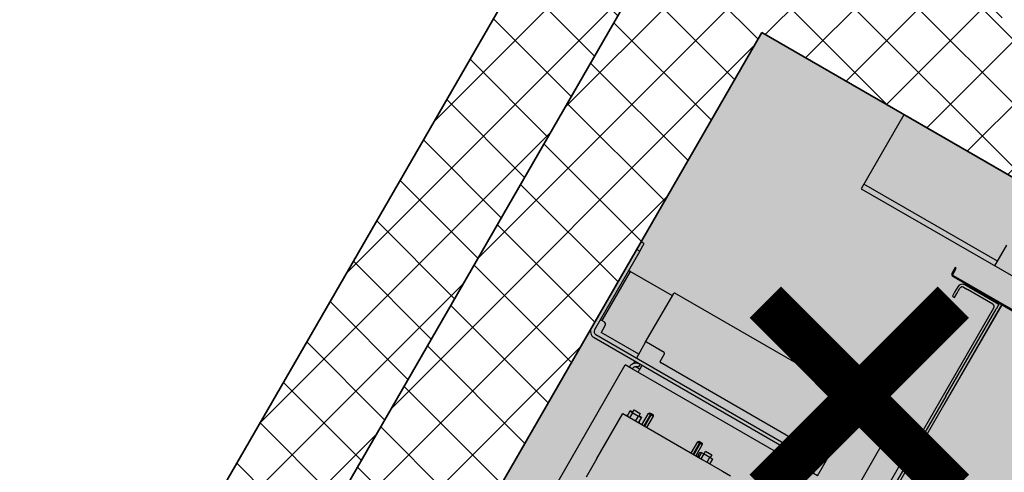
# Model space of a CAD drawing. Header units: millimetres. Extents: x 558 to 24471, y -5755 to 5551.
# Tile 25 of 30: x 23231 to 23342, y 4854 to 4905. Entities that reach past the tile are written whole.
import ezdxf

# ---------------------------------------------------------------- set-up
doc = ezdxf.new("R2010")
doc.units = ezdxf.units.MM
doc.layers.add('K_Dzwig', color=10, linetype='Continuous')
for name, color, linetype, lineweight in [('K_Grube', 4, 'Continuous', 35), ('K_Kreskowanie', 8, 'Continuous', 5), ('K_Wyburzenia', 8, 'Continuous', 5), ('K_Wymiarowanie', 84, 'Continuous', 13)]:
    doc.layers.add(name, color=color, linetype=linetype, lineweight=lineweight)
doc.styles.add('Zwykły 50', font='romans.shx', dxfattribs={"width": 0.8, "oblique": 10, "height": 7.5})
doc.dimstyles.new('Skala_50', dxfattribs={"dimtxt": 7.5, "dimasz": 1, "dimexe": 1.25, "dimexo": 0.625, "dimgap": 3, "dimtad": 1, "dimdec": 1, "dimlfac": 10, "dimrnd": 0.5, "dimdsep": 46, "dimtxsty": 'Zwykły 50', "dimblk": 'Wymiar', "dimcen": 2.5, "dimse1": 1, "dimse2": 1, "dimazin": 0, "dimtfac": 1, "dimtdec": 1, "dimtix": 1, "dimtmove": 0, "dimatfit": 3, "dimfxl": 1, "dimtfill": 1, "dimarcsym": 0})

# ---------------------------------------------------------------- blocks, each defined once
blk = doc.blocks.new('kabina')
at = {"layer": 'K_Dzwig'}
for p, q in [((17768.07, -7146.85), (17768.07, -7156.45)), ((17908.07, -7146.85), (17768.07, -7146.85)), ((17785.46, -7156.45), (17785.46, -7153.75)), ((17785.46, -7155.85), (17768.07, -7155.85)), ((17768.07, -7156.45), (17908.07, -7156.45)), ((17781.81, -7158.85), (17781.69, -7158.85)), ((17781.69, -7158.85), (17781.69, -7159.15)), ((17781.81, -7159.15), (17781.81, -7158.85)), ((17781.69, -7159.15), (17781.69, -7159.61)), ((17781.81, -7159.15), (17781.81, -7159.61)), ((17781.93, -7159.73), (17814.61, -7159.73)), ((17781.93, -7159.85), (17814.61, -7159.85)), ((17784.11, -7160), (17783.61, -7160)), ((17788.01, -7160), (17784.11, -7160)), ((17784.83, -7159.85), (17784.83, -7159.97)), ((17784.83, -7159.97), (17784.97, -7159.97)), ((17784.97, -7159.97), (17787.28, -7159.97)), ((17787.28, -7159.97), (17787.64, -7159.97)), ((17787.64, -7159.97), (17787.89, -7159.97)), ((17787.89, -7159.85), (17787.89, -7159.97)), ((17788.01, -7159.85), (17788.01, -7160.6)), ((17788.31, -7356.88), (17788.31, -7159.85)), ((17788.31, -7159.86), (17788.31, -7172.91)), ((17783.01, -7160.6), (17783.01, -7161.3)), ((17783.31, -7161.3), (17783.31, -7160.6)), ((17783.61, -7160.3), (17784.11, -7160.3)), ((17787.41, -7160.3), (17784.11, -7160.3)), ((17787.71, -7177.6), (17787.71, -7160.6)), ((17788.01, -7171.95), (17788.01, -7160.6)), ((17783.01, -7161.3), (17783.01, -7161.8)), ((17783.01, -7161.8), (17783.31, -7161.8)), ((17783.31, -7161.8), (17783.31, -7161.3)), ((17788.01, -7171.95), (17788.01, -7256.65)), ((17749.97, -7174.05), (17749.57, -7174.05)), ((17749.97, -7175.05), (17749.97, -7174.05)), ((17749.57, -7174.55), (17749.57, -7185.55)), ((17749.57, -7175.05), (17749.97, -7175.05)), ((17749.97, -7175.05), (17749.97, -7185.25)), ((17783.31, -7176.4), (17783.01, -7176.4)), ((17783.01, -7176.4), (17783.01, -7176.9)), ((17783.31, -7176.9), (17783.31, -7176.4)), ((17750.17, -7177.55), (17749.97, -7177.55)), ((17750.17, -7177.55), (17750.17, -7183.95)), ((17755.66, -7177.55), (17750.17, -7177.55)), ((17755.66, -7183.65), (17755.66, -7177.25)), ((17777.26, -7177.15), (17755.76, -7177.15)), ((17776.66, -7185.65), (17776.66, -7177.75)), ((17779.36, -7177.15), (17777.26, -7177.15)), ((17779.96, -7177.15), (17779.36, -7177.15)), ((17779.96, -7186.95), (17779.96, -7177.15)), ((17783.01, -7176.9), (17783.01, -7177.6)), ((17783.31, -7177.6), (17783.31, -7176.9)), ((17784.11, -7177.9), (17783.61, -7177.9)), ((17783.61, -7178.2), (17784.11, -7178.2)), ((17784.11, -7177.9), (17787.41, -7177.9)), ((17784.11, -7178.2), (17787.41, -7178.2)), ((17784.51, -7178.2), (17784.51, -7178.5)), ((17784.51, -7178.5), (17785.01, -7178.5)), ((17786.89, -7178.5), (17785.01, -7178.5)), ((17785.01, -7178.57), (17786.89, -7178.57)), ((17786.89, -7178.5), (17787.3, -7178.5)), ((17787.41, -7178.5), (17787.3, -7178.5)), ((17787.41, -7202.8), (17787.41, -7178.9)), ((17787.71, -7178.8), (17787.71, -7178.9)), ((17787.71, -7178.9), (17787.71, -7178.99)), ((17784.51, -7191.16), (17784.51, -7179.07)), ((17750.17, -7183.95), (17749.97, -7183.95)), ((17750.47, -7183.95), (17750.17, -7183.95)), ((17750.77, -7184.55), (17750.77, -7184.25)), ((17755.66, -7183.65), (17755.66, -7185.65)), ((17758.06, -7183.55), (17755.76, -7183.55)), ((17758.16, -7184.65), (17758.16, -7183.65)), ((17750.77, -7184.55), (17750.77, -7185.15)), ((17755.66, -7185.15), (17750.77, -7185.15)), ((17776.56, -7184.75), (17758.26, -7184.75)), ((17750.37, -7185.65), (17778.46, -7185.65)), ((17750.37, -7186.05), (17778.46, -7186.05)), ((17755.66, -7186.05), (17755.66, -7186.39)), ((17756.63, -7186.55), (17756.07, -7186.55)), ((17756.36, -7186.05), (17756.36, -7186.45)), ((17778.56, -7186.45), (17778.29, -7186.45)), ((17779.46, -7185.65), (17778.46, -7185.65)), ((17778.46, -7186.05), (17779.46, -7186.05)), ((17779.46, -7186.05), (17779.46, -7185.65)), ((17754.96, -7206.45), (17754.96, -7186.95)), ((17755.76, -7186.95), (17754.96, -7186.95)), ((17779.16, -7186.95), (17755.76, -7186.95)), ((17779.96, -7186.95), (17779.16, -7186.95)), ((17758.36, -7191.16), (17758.01, -7191.16)), ((17758.01, -7191.16), (17758.01, -7191.2)), ((17758.01, -7191.2), (17758.38, -7191.2)), ((17758.01, -7191.2), (17758.01, -7191.85)), ((17758.36, -7191.2), (17758.36, -7190.84)), ((17758.36, -7190.84), (17759.16, -7190.84)), ((17758.38, -7191.2), (17759.13, -7191.2)), ((17758.38, -7191.85), (17758.38, -7191.2)), ((17759.13, -7191.2), (17759.51, -7191.2)), ((17759.13, -7191.85), (17759.13, -7191.2)), ((17759.16, -7190.84), (17759.16, -7191.2)), ((17759.51, -7191.16), (17759.16, -7191.16)), ((17759.51, -7191.16), (17759.51, -7191.2)), ((17759.51, -7191.85), (17759.51, -7191.2)), ((17759.96, -7190.37), (17760.03, -7190.25)), ((17759.96, -7191.85), (17759.96, -7190.37)), ((17759.96, -7190.37), (17760.21, -7190.37)), ((17760.03, -7190.25), (17760.22, -7190.25)), ((17760.22, -7190.25), (17760.21, -7190.37)), ((17760.31, -7190.37), (17760.21, -7190.37)), ((17760.21, -7190.37), (17760.21, -7191.85)), ((17760.22, -7190.25), (17760.23, -7190.25)), ((17760.22, -7190.25), (17760.26, -7190.25)), ((17760.26, -7190.25), (17760.29, -7190.25)), ((17760.29, -7190.25), (17760.3, -7190.25)), ((17760.3, -7190.25), (17760.49, -7190.25)), ((17760.31, -7190.37), (17760.3, -7190.25)), ((17760.31, -7190.37), (17760.56, -7190.37)), ((17760.31, -7191.85), (17760.31, -7190.37)), ((17760.49, -7190.25), (17760.56, -7190.37)), ((17760.56, -7190.37), (17760.56, -7191.85)), ((17766.36, -7190.37), (17766.43, -7190.25)), ((17766.36, -7191.85), (17766.36, -7190.37)), ((17766.36, -7190.37), (17766.61, -7190.37)), ((17766.43, -7190.25), (17766.62, -7190.25)), ((17766.62, -7190.25), (17766.61, -7190.37)), ((17766.71, -7190.37), (17766.61, -7190.37)), ((17766.61, -7190.37), (17766.61, -7191.85)), ((17766.62, -7190.25), (17766.63, -7190.25)), ((17766.63, -7190.25), (17766.66, -7190.25)), ((17766.66, -7190.25), (17766.69, -7190.25)), ((17766.69, -7190.25), (17766.7, -7190.25)), ((17766.7, -7190.25), (17766.89, -7190.25)), ((17766.71, -7190.37), (17766.7, -7190.25)), ((17766.71, -7190.37), (17766.96, -7190.37)), ((17766.71, -7191.85), (17766.71, -7190.37)), ((17766.89, -7190.25), (17766.96, -7190.37)), ((17766.96, -7190.37), (17766.96, -7191.85)), ((17767.31, -7191.2), (17767.68, -7191.2)), ((17767.31, -7191.2), (17767.31, -7191.85)), ((17767.66, -7191.2), (17767.66, -7190.84)), ((17767.66, -7190.84), (17768.46, -7190.84)), ((17767.68, -7191.2), (17768.43, -7191.2)), ((17767.68, -7191.85), (17767.68, -7191.2)), ((17768.43, -7191.2), (17768.81, -7191.2)), ((17768.43, -7191.85), (17768.43, -7191.2)), ((17768.46, -7190.84), (17768.46, -7191.2)), ((17768.81, -7191.85), (17768.81, -7191.2)), ((17757.46, -7197.69), (17757.46, -7191.85)), ((17757.46, -7191.85), (17767.86, -7191.85)), ((17757.96, -7191.77), (17758.01, -7191.72)), ((17758.01, -7191.77), (17757.96, -7191.77)), ((17759.51, -7191.72), (17759.56, -7191.77)), ((17759.56, -7191.77), (17759.51, -7191.77)), ((17767.86, -7191.85), (17770.46, -7191.85)), ((17770.46, -7191.85), (17771.46, -7191.85)), ((17757.46, -7197.69), (17757.46, -7200.1))]:
    blk.add_line(p, q, dxfattribs=at)
for centre, radius, start, end in [((17781.93, -7159.61), 0.24, 180, 270), ((17781.93, -7159.61), 0.12, 180, 270), ((17783.61, -7160.6), 0.6, 90, 180), ((17783.61, -7160.6), 0.3, 90, 180), ((17787.41, -7160.6), 0.3, 0, 90), ((17755.76, -7177.25), 0.1, 90, 180), ((17777.26, -7177.75), 0.6, 90, 180), ((17783.61, -7177.6), 0.6, 180, 270), ((17783.61, -7177.6), 0.3, 180, 270), ((17787.41, -7177.6), 0.6, 270, 0), ((17787.41, -7177.6), 0.3, 270, 0), ((17785.01, -7179.07), 0.5, 90, 180), ((17786.89, -7179.07), 0.5, 34.8287, 90), ((17787.71, -7178.5), 0.5, 214.8287, 233.0707), ((17750.47, -7184.25), 0.3, 0, 90), ((17755.76, -7183.65), 0.1, 90, 180), ((17758.06, -7183.65), 0.1, 0, 90), ((17750.37, -7185.25), 0.8, 180, 270), ((17750.37, -7185.25), 0.4, 180, 270), ((17758.26, -7184.65), 0.1, 180, 270), ((17776.56, -7184.65), 0.1, 270, 0), ((17767.46, -7191.55), 0.345, 115.8739, 238.7677), ((17767.46, -7191.55), 0.33, 117.144, 243.3725)]:
    blk.add_arc(centre, radius, start, end, dxfattribs=at)
for points, knots in [([(17787.41, -7178.2), (17787.45, -7178.2), (17787.52, -7178.21), (17787.63, -7178.24), (17787.74, -7178.29), (17787.83, -7178.37), (17787.91, -7178.46), (17787.96, -7178.57), (17788, -7178.68), (17788.01, -7178.76), (17788.01, -7178.8)], [0, 0, 0, 0, 0.12588, 0.248882, 0.370299, 0.491473, 0.613756, 0.738462, 0.86683, 1, 1, 1, 1]), ([(17787.41, -7178.5), (17787.43, -7178.5), (17787.46, -7178.5), (17787.52, -7178.52), (17787.57, -7178.55), (17787.62, -7178.59), (17787.66, -7178.63), (17787.69, -7178.69), (17787.7, -7178.74), (17787.71, -7178.78), (17787.71, -7178.8)], [0, 0, 0, 0, 0.137366, 0.262722, 0.379719, 0.492821, 0.606948, 0.726897, 0.856818, 1, 1, 1, 1]), ([(17788.01, -7178.9), (17788.01, -7178.92), (17788, -7178.95), (17787.97, -7178.98), (17787.91, -7179), (17787.84, -7179), (17787.75, -7179), (17787.64, -7178.98), (17787.53, -7178.95), (17787.45, -7178.92), (17787.41, -7178.9)], [0, 0, 0, 0, 0.12588, 0.248882, 0.370299, 0.491473, 0.613756, 0.738462, 0.86683, 1, 1, 1, 1])]:
    blk.add_open_spline(points, degree=3, knots=knots, dxfattribs=at)
for points in [[(17756.36, -7186.05), (17756.24, -7186.07), (17756, -7186.09), (17755.71, -7186.3), (17755.5, -7186.6), (17755.47, -7186.83), (17755.46, -7186.95)], [(17756.36, -7186.45), (17756.29, -7186.46), (17756.16, -7186.47), (17756, -7186.59), (17755.88, -7186.76), (17755.87, -7186.89), (17755.86, -7186.95)], [(17756.63, -7186.95), (17756.63, -7186.83), (17756.63, -7186.6), (17756.63, -7186.3), (17756.63, -7186.09), (17756.63, -7186.07), (17756.63, -7186.05)], [(17778.29, -7186.05), (17778.29, -7186.07), (17778.29, -7186.09), (17778.29, -7186.3), (17778.29, -7186.6), (17778.29, -7186.83), (17778.29, -7186.95)], [(17779.46, -7186.95), (17779.44, -7186.83), (17779.42, -7186.6), (17779.21, -7186.3), (17778.91, -7186.09), (17778.68, -7186.07), (17778.56, -7186.05)], [(17779.06, -7186.95), (17779.05, -7186.89), (17779.04, -7186.76), (17778.92, -7186.59), (17778.75, -7186.47), (17778.62, -7186.46), (17778.56, -7186.45)]]:
    blk.add_open_spline(points, degree=3, dxfattribs=at)
blk = doc.blocks.new('Wymiar')
for p, q in [((0, -5), (0, 5)), ((-3.75, 0), (3.75, 0))]:
    blk.add_line(p, q)
at = {"const_width": 0.5}
blk.add_lwpolyline([(-1.77, -1.77), (1.77, 1.77)], dxfattribs=at)
blk = doc.blocks.new('*D776')
at = {"layer": 'Defpoints', "color": 0}
for p in [(23337.26, 4890.36), (23221.26, 4689.44), (23258.07, 4668.19)]:
    blk.add_point(p, dxfattribs=at)
at = {"layer": 'K_Wymiarowanie', "color": 0, "lineweight": -2, "ltscale": 5}
blk.add_line((23373.57, 4868.24), (23258.57, 4669.05), dxfattribs=at)
at = {"layer": 'K_Wymiarowanie', "color": 0, "linetype": 'ByBlock', "lineweight": -2}
for p, rotation in [((23374.07, 4869.1), 60.00000000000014), ((23258.07, 4668.19), 240.0000000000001)]:
    blk.add_blockref('Wymiar', p, dxfattribs=dict(at, rotation=rotation))
at = {"layer": 'K_Wymiarowanie', "color": 0, "ltscale": 5, "insert": (23310.22, 4772.02), "char_height": 7.5, "attachment_point": 5, "rotation": 60, "style": 'Zwykły 50', "bg_fill": 3, "box_fill_scale": 1.1, "bg_fill_color": 256, "bg_fill_true_color": 13158600, "bg_fill_transparency": 0}
blk.add_mtext('2320', dxfattribs=at)

msp = doc.modelspace()

# ---------------------------------------------------------------- hatches: boundary and pattern name
at = {"layer": 'K_Kreskowanie', "ltscale": 5}
h = msp.add_hatch(dxfattribs=at)
h.set_pattern_fill('ANSI37', color=256, scale=1.6)
h.set_pattern_definition([(45, (2962.861, -2454.189), (-3.5921024, 3.5921024), []), (135, (2962.861, -2454.189), (-3.5921024, -3.5921024), [])])
h.paths.add_polyline_path([(23007.059, 5098.317), (22767.559, 4683.491), (22861.955, 4628.991), (22866.955, 4637.651), (22828.85, 4659.651), (22842.85, 4683.9), (22808.209, 4703.9), (22875.301, 4820.107), (22954.976, 4774.107), (22959.976, 4782.767), (22880.301, 4828.767), (23028.709, 5085.817), (23106.652, 5040.817), (23041.652, 4928.234), (23050.312, 4923.234), (23115.312, 5035.817), (23184.594, 4995.817), (23176.094, 4981.095), (23184.754, 4976.095), (23128.254, 4878.234), (23136.914, 4873.234), (23193.414, 4971.095), (23202.075, 4966.095), (23210.575, 4980.817), (23298.909, 4929.817), (23164.909, 4697.722), (23099.957, 4735.222), (23094.957, 4726.562), (23047.326, 4754.062), (22986.326, 4648.407), (23033.957, 4620.907), (22999.457, 4561.151), (22944.898, 4592.651), (22939.898, 4583.991), (23094.05, 4494.991), (23099.05, 4503.651), (23008.118, 4556.151), (23103.618, 4721.562), (23170.302, 4683.062), (23309.302, 4923.817), (23369.923, 4888.817), (23389.923, 4923.458), (23179.479, 5044.958), (23208.979, 5096.053), (23174.338, 5116.053), (23144.838, 5064.958), (23009.738, 5142.958), (22989.738, 5108.317), (23007.059, 5098.317)], is_closed=False)
h.paths.add_polyline_path([(23038.957, 4629.567), (22999.986, 4652.067), (23050.986, 4740.402), (23089.957, 4717.902), (23038.957, 4629.567)], is_closed=False, flags=16)
h.paths.add_polyline_path([(22803.209, 4695.24), (22829.19, 4680.24), (22820.19, 4664.651), (22794.209, 4679.651), (22803.209, 4695.24)], is_closed=False, flags=16)
h = msp.add_hatch(dxfattribs=at)
h.set_pattern_fill('ANSI37', color=256, scale=1.6)
h.set_pattern_definition([(45, (3295.711, 1306.737), (-3.5921024, 3.5921024), []), (135, (3295.711, 1306.737), (-3.5921024, -3.5921024), [])])
h.paths.add_polyline_path([(23314.792, 4903.327), (23362.423, 4875.827), (23369.923, 4888.817), (23309.302, 4923.817), (23170.302, 4683.062), (23350.435, 4579.062), (23489.435, 4819.817), (23467.784, 4832.317), (23460.284, 4819.327), (23468.944, 4814.327), (23352.944, 4613.409), (23198.792, 4702.409), (23314.792, 4903.327)], is_closed=False)
at = {"layer": 'K_Wyburzenia'}
h = msp.add_hatch(dxfattribs=at)
h.set_pattern_fill('AR-CONC', color=256, scale=0.05)
h.set_pattern_definition([(50, (21774.1485, 8065.275), (9.109233, -0.796954), [0.9525, -10.4775]), (355, (21774.1485, 8065.275), (-1.76217, 9.552842), [0.762, -8.38203]), (100.45144, (21774.908, 8065.209), (7.347062, 8.755888), [0.8095, -8.904512]), (46.1842, (21774.148, 8067.815), (13.553952, -2.102116), [1.42875, -15.71625]), (96.63556, (21775.278, 8067.64), (11.870207, 12.371306), [1.21425, -13.35678]), (351.18415, (21774.148, 8067.815), (11.870207, 12.371306), [1.143, -12.572987]), (21, (21775.4185, 8067.18), (7.58072, -5.11326), [0.9525, -10.4775]), (326, (21775.4185, 8067.18), (3.090101, 9.209398), [0.762, -8.382]), (71.45145, (21776.05, 8066.754), (10.67082, 4.096138), [0.8095, -8.904497]), (37.5, (21774.1485, 8065.2752), (0.1544302, 4.227752), [0, -8.2804, 0, -8.509, 0, -8.41375]), (7.5, (21774.1485, 8065.275), (3.340983, 5.009029), [0, -4.8514, 0, -8.0899, 0, -3.20675]), (327.5, (21771.3164, 8065.2752), (6.7795298, -0.2864372), [0, -3.175, 0, -9.906, 0, -13.1445]), (317.5, (21770.0464, 8065.275), (7.406459, 1.271325), [0, -4.1275, 0, -6.5786, 0, -9.3345])])
h.paths.add_polyline_path([(23314.792, 4903.327), (23468.944, 4814.327), (23352.944, 4613.409), (23198.792, 4702.409)])

# ---------------------------------------------------------------- linework, layer by layer
at = {"layer": 'K_Grube', "ltscale": 5}
for p, q in [((23164.909, 4697.722), (23298.909, 4929.817)), ((23170.302, 4683.062), (23309.302, 4923.817)), ((23198.792, 4702.409), (23314.792, 4903.327)), ((23314.792, 4903.327), (23362.423, 4875.827))]:
    msp.add_line(p, q, dxfattribs=at)
at = {"layer": 'K_Wyburzenia'}
msp.add_lwpolyline([(23314.792, 4903.327), (23468.944, 4814.327), (23352.944, 4613.409), (23198.792, 4702.409)], close=True, dxfattribs=at)
msp.add_lwpolyline([(23314.792, 4903.327), (23468.944, 4814.327), (23352.944, 4613.409), (23198.792, 4702.409)], close=True, dxfattribs=at)
at = {"layer": 'K_Wyburzenia', "color": 9, "const_width": 5}
for points in [[(23315.166, 4872.952), (23336.379, 4851.739)], [(23336.379, 4872.952), (23315.166, 4851.739)]]:
    msp.add_lwpolyline(points, dxfattribs=at)

# ---------------------------------------------------------------- block references
at = {"layer": 'K_Grube', "rotation": 329.999999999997}
msp.add_blockref('kabina', (11516.626, 19967.44), dxfattribs=at)

# ---------------------------------------------------------------- next in the draw order: dimensions: what is measured, and where the dimension line sits
at = {"layer": 'K_Wymiarowanie', "ltscale": 5}
dim = msp.add_aligned_dim(p1=(23337.256, 4890.357), p2=(23221.256, 4689.439), distance=42.504, dimstyle='Skala_50', dxfattribs=at)
dim.commit()
dim.dimension.update_dxf_attribs({"geometry": '*D776', "text_midpoint": (23310.22, 4772.021)})

doc.saveas('drawing.dxf')
